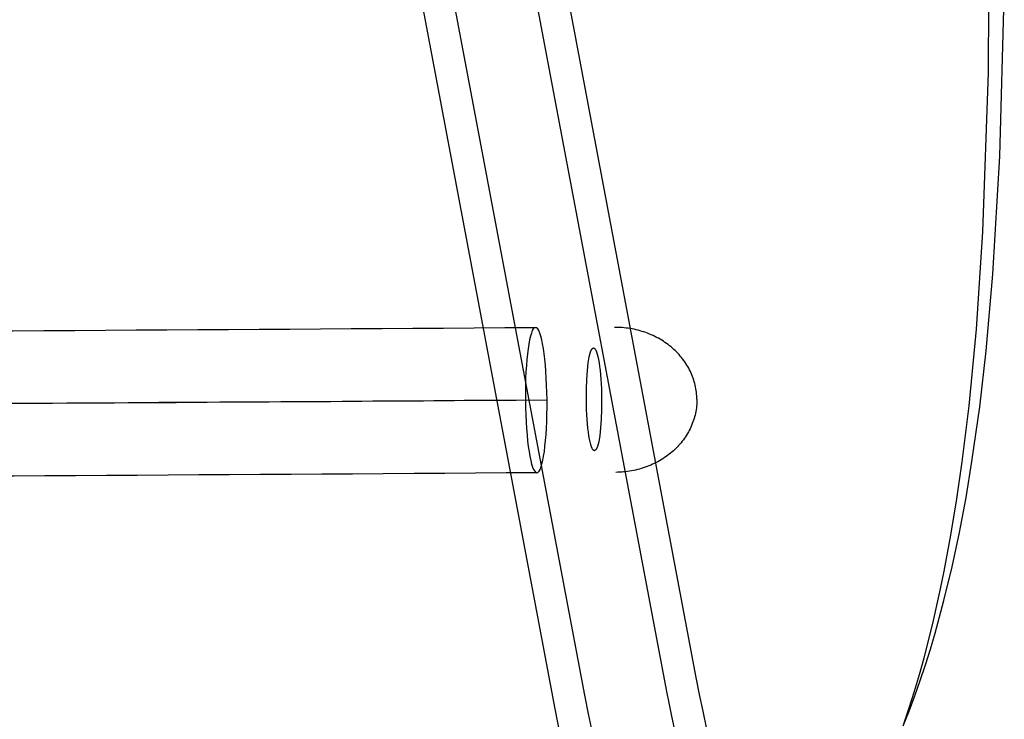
# Model space of a CAD drawing. Extents: x 2585 to 3160, y 2666 to 3200.
# Tile 187 of 256: x 3013 to 3108, y 2732 to 2799. Entities that reach past the tile are written whole.
import ezdxf

# ---------------------------------------------------------------- set-up
doc = ezdxf.new("R2010")
doc.units = 0
doc.layers.add('CAPA_01', color=12, linetype='CONTINUOUS')
doc.layers.add('PP', color=51, linetype='CONTINUOUS')

msp = doc.modelspace()

# ---------------------------------------------------------------- linework, layer by layer
at = {"layer": 'CAPA_01'}
for points in [[(3098.129141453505, 2731.231695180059, 447.4675605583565), (3098.646652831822, 2732.786769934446, 447.6976273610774), (3099.14559326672, 2734.380749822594, 447.9148660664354), (3099.618650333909, 2735.987032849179, 448.1156354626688), (3100.06749418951, 2737.605641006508, 448.3003133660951), (3100.902326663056, 2740.897688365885, 448.6251113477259), (3101.659509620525, 2744.262141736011, 448.8925202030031), (3102.009474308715, 2745.964537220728, 449.0050354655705), (3102.660057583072, 2749.433076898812, 449.1908926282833), (3103.239236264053, 2752.93054424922, 449.3244043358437), (3103.759768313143, 2756.503323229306, 449.4113556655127), (3104.427332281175, 2761.927752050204, 449.4610977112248), (3105.128826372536, 2769.308563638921, 449.4002074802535), (3105.744095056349, 2778.734992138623, 449.1746651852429), (3106.284112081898, 2794.096567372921, 448.6211108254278), (3106.405067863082, 2821.430921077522, 447.2622905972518)], [(3098.054532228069, 2731.035147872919, 438.5500057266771), (3098.627255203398, 2732.464667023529, 438.7822283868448), (3099.173386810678, 2733.914764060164, 439.0003532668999), (3099.701605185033, 2735.406009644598, 439.207242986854), (3100.20403279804, 2736.913348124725, 439.3992757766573), (3100.682311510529, 2738.437182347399, 439.5767961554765), (3101.137831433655, 2739.977827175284, 439.7401978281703), (3101.993270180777, 2743.139372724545, 440.028551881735), (3102.772088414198, 2746.380057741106, 440.2643367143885), (3103.481334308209, 2749.707062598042, 440.4499407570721), (3104.11775791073, 2753.078781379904, 440.585861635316), (3104.694561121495, 2756.540134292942, 440.6772363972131), (3105.442909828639, 2761.824866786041, 440.7361018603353), (3106.06360679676, 2767.230421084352, 440.7130473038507), (3106.710698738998, 2774.625599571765, 440.5799505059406), (3107.371496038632, 2786.01130506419, 440.2402172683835), (3107.813672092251, 2801.427020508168, 439.6139894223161)]]:
    msp.add_polyline3d(points, dxfattribs=at)
at = {"layer": 'PP'}
for p, q in [((3031.902060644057, 2980.729196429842, 411.5720244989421), (3078.054229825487, 2735.701696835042, 430.9985570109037)), ((3029.052723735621, 2979.379351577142, 400.9819521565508), (3075.20489283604, 2734.351852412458, 420.4084846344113)), ((3021.144268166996, 2979.038055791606, 414.5393629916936), (3067.296437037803, 2734.010557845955, 433.9658953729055)), ((3018.294931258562, 2977.688210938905, 403.9492906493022), (3064.447100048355, 2732.660713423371, 423.3758229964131))]:
    msp.add_line(p, q, dxfattribs=at)
at = {"layer": 'PP', "extrusion": (-0.1157254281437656, 6.980612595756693e-14, 0.993281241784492)}
msp.add_lwpolyline([(-2762.559618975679, 3098.969459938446), (-2762.727395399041, 3098.965582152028), (-2762.895794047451, 3098.957094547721), (-2763.064670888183, 3098.943944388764), (-2763.233878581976, 3098.926086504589), (-2763.403266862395, 3098.903483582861), (-2763.572682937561, 3098.876106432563), (-2763.741971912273, 3098.843934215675), (-2763.910977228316, 3098.806954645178), (-2764.079541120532, 3098.76516414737), (-2764.247505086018, 3098.718567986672), (-2764.414710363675, 3098.667180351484), (-2764.580998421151, 3098.611024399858), (-2764.746211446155, 3098.550132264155), (-2764.910192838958, 3098.484545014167), (-2765.072787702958, 3098.414312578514), (-2765.233843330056, 3098.339493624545), (-2765.393209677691, 3098.260155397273), (-2765.550739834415, 3098.176373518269), (-2765.706290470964, 3098.088231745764), (-2765.859722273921, 3097.995821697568), (-2766.010900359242, 3097.899242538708), (-2766.159694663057, 3097.798600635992), (-2766.305980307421, 3097.694009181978), (-2766.449637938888, 3097.585587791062), (-2766.590554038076, 3097.47346207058), (-2766.728621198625, 3097.357763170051), (-2766.863738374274, 3097.238627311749), (-2766.995811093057, 3097.116195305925), (-2767.124751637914, 3096.990612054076), (-2767.250479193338, 3096.862026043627), (-2767.372919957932, 3096.730588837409), (-2767.492007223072, 3096.596454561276), (-2767.608226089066, 3096.459120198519), (-2767.722011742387, 3096.318027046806), (-2767.833229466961, 3096.173253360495), (-2767.94174692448, 3096.024885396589), (-2768.047434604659, 3095.873017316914), (-2768.150166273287, 3095.71775105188), (-2768.249819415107, 3095.559196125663), (-2768.346275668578, 3095.397469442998), (-2768.439421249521, 3095.232695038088), (-2768.529147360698, 3095.065003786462), (-2768.615350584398, 3094.894533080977), (-2768.697933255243, 3094.721426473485), (-2768.776803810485, 3094.545833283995), (-2768.851877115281, 3094.36790817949), (-2768.923074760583, 3094.187810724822), (-2768.990325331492, 3094.005704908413), (-2769.053564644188, 3093.821758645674), (-2769.112735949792, 3093.636143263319), (-2769.167790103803, 3093.449032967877), (-2769.218685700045, 3093.260604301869), (-2769.265389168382, 3093.071035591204), (-2769.30787483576, 3092.880506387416), (-2769.346124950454, 3092.689196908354), (-2769.38012966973, 3092.497287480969), (-2769.409887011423, 3092.304957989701), (-2769.435402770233, 3092.112387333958), (-2769.456690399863, 3091.919752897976), (-2769.473770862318, 3091.727230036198), (-2769.486672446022, 3091.53499157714), (-2769.495430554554, 3091.343207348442), (-2769.500087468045, 3091.152043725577), (-2769.500692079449, 3090.961663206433)], dxfattribs=at)
at = {"layer": 'PP', "extrusion": (-0.007310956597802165, 0.999972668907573, -0.001100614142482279)}
msp.add_lwpolyline([(-3090.64992789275, 426.9898654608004), (-3090.622619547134, 427.1559481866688), (-3090.590640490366, 427.3221487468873), (-3090.553958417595, 427.4883184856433), (-3090.512549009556, 427.6543062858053), (-3090.466396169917, 427.819958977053), (-3090.415492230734, 427.9851217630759), (-3090.359838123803, 428.1496386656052), (-3090.299443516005, 428.3133529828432), (-3090.234326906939, 428.4761077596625), (-3090.16451568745, 428.6377462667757), (-3090.090046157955, 428.7981124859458), (-3090.010963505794, 428.9570515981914), (-3089.927321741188, 429.1144104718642), (-3089.839183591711, 429.2700381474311), (-3089.746620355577, 429.4237863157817), (-3089.64971171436, 429.5755097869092), (-3089.548545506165, 429.7250669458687), (-3089.443217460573, 429.8723201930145), (-3089.333830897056, 430.0171363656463), (-3089.220496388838, 430.1593871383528), (-3089.103331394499, 430.2989493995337), (-3088.982459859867, 430.4357056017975), (-3088.858011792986, 430.5695440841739), (-3088.730122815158, 430.7003593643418), (-3088.598933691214, 430.8280523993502), (-3088.464589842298, 430.9525308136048), (-3088.327240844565, 431.0737090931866), (-3088.187039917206, 431.191508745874), (-3088.044143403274, 431.3058584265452), (-3087.898710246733, 431.4166940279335), (-3087.750901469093, 431.523958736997), (-3087.600879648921, 431.6276030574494), (-3087.448076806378, 431.7280538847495), (-3087.291876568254, 431.8256825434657), (-3087.1323755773, 431.9203638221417), (-3086.969678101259, 432.0119757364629), (-3086.803895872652, 432.1003999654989), (-3086.635147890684, 432.1855222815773), (-3086.463560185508, 432.2672329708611), (-3086.28926554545, 432.3454272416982), (-3086.112403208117, 432.4200056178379), (-3085.93311851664, 432.4908743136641), (-3085.751562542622, 432.5579455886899), (-3085.567891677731, 432.6211380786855), (-3085.382267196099, 432.6803771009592), (-3085.194854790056, 432.7355949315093), (-3085.005824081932, 432.7867310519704), (-3084.81534811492, 432.8337323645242), (-3084.623602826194, 432.8765533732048), (-3084.430766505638, 432.915156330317), (-3084.237019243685, 432.9495113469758), (-3084.042542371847, 432.9795964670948), (-3083.847517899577, 433.0053977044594), (-3083.652127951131, 433.026909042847), (-3083.456554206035, 433.0441323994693), (-3083.260977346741, 433.057077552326), (-3083.065576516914, 433.0657620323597), (-3082.87052879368, 433.0702109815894), (-3082.676008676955, 433.0704569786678), (-3082.482187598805, 433.0665398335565), (-3082.289233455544, 433.0585063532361), (-3082.097310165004, 433.0464100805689), (-3081.906577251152, 433.0303110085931), (-3081.717189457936, 433.0102752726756)], dxfattribs=at)
at = {"layer": 'PP', "extrusion": (-0.1157254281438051, -1.277705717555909e-14, 0.9932812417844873)}
msp.add_lwpolyline([(-2762.559618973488, 3098.969459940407), (-2762.391808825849, 3098.968773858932), (-2762.22330841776, 3098.963490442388), (-2762.054260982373, 3098.953554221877), (-2761.88481317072, 3098.938917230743), (-2761.71511467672, 3098.91953930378), (-2761.545317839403, 3098.895388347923), (-2761.375577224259, 3098.866440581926), (-2761.206049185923, 3098.832680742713), (-2761.036891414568, 3098.794102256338), (-2760.868262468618, 3098.750707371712), (-2760.70032129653, 3098.702507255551), (-2760.533226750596, 3098.649522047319), (-2760.367137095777, 3098.591780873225), (-2760.202209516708, 3098.529321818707), (-2760.038599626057, 3098.46219185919), (-2759.876460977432, 3098.390446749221), (-2759.715944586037, 3098.314150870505), (-2759.557198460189, 3098.233377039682), (-2759.400367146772, 3098.148206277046), (-2759.245591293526, 3098.058727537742), (-2759.093007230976, 3097.965037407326), (-2758.942746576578, 3097.8672397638), (-2758.79493586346, 3097.765445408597), (-2758.649696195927, 3097.659771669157), (-2758.507142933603, 3097.550341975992), (-2758.367385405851, 3097.437285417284), (-2758.230526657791, 3097.32073627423), (-2758.096663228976, 3097.200833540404), (-2757.965884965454, 3097.077720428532), (-2757.838274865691, 3096.951543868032), (-2757.713908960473, 3096.822453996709), (-2757.592856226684, 3096.690603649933), (-2757.47462419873, 3096.555499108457), (-2757.358769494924, 3096.416590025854), (-2757.245427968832, 3096.27395208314), (-2757.134733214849, 3096.127669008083), (-2757.026816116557, 3095.977832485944), (-2756.921804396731, 3095.824542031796), (-2756.819822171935, 3095.667904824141), (-2756.720989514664, 3095.508035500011), (-2756.625422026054, 3095.345055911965), (-2756.533230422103, 3095.179094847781), (-2756.444520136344, 3095.010287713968), (-2756.359390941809, 3094.838776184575), (-2756.277936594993, 3094.664707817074), (-2756.200244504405, 3094.488235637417), (-2756.126395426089, 3094.309517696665), (-2756.056463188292, 3094.12871660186), (-2755.990514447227, 3093.945999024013), (-2755.928608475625, 3093.76153518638), (-2755.870796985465, 3093.575498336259), (-2755.817123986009, 3093.388064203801), (-2755.767625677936, 3093.199410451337), (-2755.722330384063, 3093.009716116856), (-2755.681258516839, 3092.819161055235), (-2755.644422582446, 3092.627925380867), (-2755.611827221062, 3092.436188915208), (-2755.583469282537, 3092.24413064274), (-2755.559337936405, 3092.05192817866), (-2755.539414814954, 3091.85975725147), (-2755.523674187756, 3091.667791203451), (-2755.512083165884, 3091.476200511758), (-2755.504601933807, 3091.285152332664), (-2755.501184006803, 3091.094810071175)], dxfattribs=at)
at = {"layer": 'PP', "extrusion": (-0.007310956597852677, 0.9999726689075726, -0.001100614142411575)}
msp.add_lwpolyline([(-3090.649927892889, 426.9898654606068), (-3090.672702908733, 426.8232545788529), (-3090.691003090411, 426.6554603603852), (-3090.704753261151, 426.4866189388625), (-3090.713885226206, 426.3168706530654), (-3090.718338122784, 426.1463597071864), (-3090.718058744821, 425.9752338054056), (-3090.713001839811, 425.803643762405), (-3090.703130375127, 425.6317430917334), (-3090.68841577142, 425.4596875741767), (-3090.668838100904, 425.2876348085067), (-3090.644386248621, 425.1157437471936), (-3090.61505803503, 424.9441742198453), (-3090.580860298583, 424.7730864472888), (-3090.541808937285, 424.6026405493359), (-3090.497928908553, 424.4329960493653), (-3090.449254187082, 424.264311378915), (-3090.395827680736, 424.0967433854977), (-3090.337701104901, 423.9304468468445), (-3090.274934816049, 423.7655739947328), (-3090.207597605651, 423.6022740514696), (-3090.135766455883, 423.4406927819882), (-3090.059526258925, 423.2809720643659), (-3089.978969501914, 423.1232494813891), (-3089.894195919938, 422.9676579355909), (-3089.805312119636, 422.8143252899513), (-3089.71243117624, 422.6633740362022), (-3089.61567220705, 422.5149209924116), (-3089.51515992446, 422.3690770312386), (-3089.411024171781, 422.2259468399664), (-3089.303399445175, 422.0856287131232), (-3089.192424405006, 421.9482143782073), (-3089.078241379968, 421.8137888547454), (-3088.960428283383, 421.6818098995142), (-3088.83849986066, 421.5517778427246), (-3088.712512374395, 421.4238357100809), (-3088.5825304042, 421.2981251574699), (-3088.448626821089, 421.1747860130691), (-3088.310882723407, 421.0539558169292), (-3088.169387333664, 420.935769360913), (-3088.024237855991, 420.8203582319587), (-3087.875539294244, 420.7078503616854), (-3087.723404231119, 420.5983695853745), (-3087.567952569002, 420.4920352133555), (-3087.4093112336, 420.3889616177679), (-3087.247613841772, 420.2892578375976), (-3087.083000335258, 420.1930272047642), (-3086.915616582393, 420.1003669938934), (-3086.745613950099, 420.011368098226), (-3086.573148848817, 419.9261147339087), (-3086.398382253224, 419.8446841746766), (-3086.221479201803, 419.7671465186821), (-3086.042608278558, 419.6935644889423), (-3085.861941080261, 419.6239932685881), (-3085.679651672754, 419.5584803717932), (-3085.495916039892, 419.497065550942), (-3085.31091152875, 419.4397807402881), (-3085.124816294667, 419.3866500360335), (-3084.937808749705, 419.3376897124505), (-3084.750067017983, 419.2929082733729), (-3084.561768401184, 419.252306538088), (-3084.373088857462, 419.2158777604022), (-3084.184202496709, 419.183607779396), (-3083.99528109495, 419.1554752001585), (-3083.806493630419, 419.1314516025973)], dxfattribs=at)
at = {"layer": 'PP', "extrusion": (-0.1757319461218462, 0.9813585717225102, -0.07780512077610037)}
msp.add_lwpolyline([(-3501.184182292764, 599.9735380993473), (-3501.030552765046, 599.8870089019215), (-3500.87757829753, 599.7963499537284), (-3500.725411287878, 599.7015301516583), (-3500.574208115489, 599.6025246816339), (-3500.424128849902, 599.4993153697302), (-3500.275336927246, 599.3918910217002), (-3500.127998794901, 599.2802477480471), (-3499.982283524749, 599.1643892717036), (-3499.838362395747, 599.0443272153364), (-3499.696408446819, 598.9200813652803), (-3499.556596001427, 598.7916799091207), (-3499.419100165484, 598.6591596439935), (-3499.284096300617, 598.5225661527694), (-3499.151759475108, 598.3819539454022), (-3499.022263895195, 598.2373865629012), (-3498.895782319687, 598.0889366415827), (-3498.772485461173, 597.9366859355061), (-3498.652541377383, 597.78072529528), (-3498.536114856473, 597.6211546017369), (-3498.423366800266, 597.4580826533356), (-3498.314453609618, 597.2916270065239), (-3498.20952657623, 597.1219137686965), (-3498.108731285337, 596.9490773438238), (-3498.012207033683, 596.7732601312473), (-3497.920086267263, 596.5946121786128), (-3497.83249404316, 596.4132907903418), (-3497.749547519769, 596.2294600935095), (-3497.671355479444, 596.0432905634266), (-3497.598017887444, 595.854958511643), (-3497.529625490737, 595.6646455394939), (-3497.466259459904, 595.4725379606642), (-3497.407991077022, 595.2788261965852), (-3497.354881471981, 595.0837041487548), (-3497.306981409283, 594.8873685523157), (-3497.264331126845, 594.6900183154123), (-3497.226960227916, 594.491853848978), (-3497.194887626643, 594.2930763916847), (-3497.168121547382, 594.0938873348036), (-3497.146659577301, 593.8944875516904), (-3497.13048877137, 593.6950767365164), (-3497.119585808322, 593.4958527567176), (-3497.113917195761, 593.2970110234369), (-3497.11343952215, 593.0987438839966), (-3497.118099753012, 592.9012400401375), (-3497.127835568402, 592.7046839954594), (-3497.142575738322, 592.5092555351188), (-3497.162240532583, 592.315129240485), (-3497.186742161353, 592.1224740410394), (-3497.215985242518, 591.9314528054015), (-3497.249867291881, 591.7422219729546), (-3497.288279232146, 591.5549312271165), (-3497.331105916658, 591.3697232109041), (-3497.378226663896, 591.1867332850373), (-3497.429515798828, 591.0060893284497), (-3497.48484319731, 590.8279115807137), (-3497.544074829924, 590.6523125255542), (-3497.607073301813, 590.479396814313), (-3497.673698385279, 590.3092612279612), (-3497.743807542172, 590.1419946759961), (-3497.817256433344, 589.9776782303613), (-3497.893899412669, 589.8163851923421), (-3497.973590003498, 589.6581811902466), (-3498.056181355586, 589.5031243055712), (-3498.141526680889, 589.3512652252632), (-3498.230303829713, 589.201289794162), (-3498.323312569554, 589.0519507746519), (-3498.420584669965, 588.9033968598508), (-3498.52214545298, 588.7557806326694), (-3498.628013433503, 588.6092582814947), (-3498.738199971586, 588.4639892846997), (-3498.852708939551, 588.3201360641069), (-3498.971536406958, 588.1778636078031), (-3499.094670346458, 588.0373390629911), (-3499.222090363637, 587.8987312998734), (-3499.353767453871, 587.7622104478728), (-3499.489663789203, 587.6279474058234), (-3499.629732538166, 587.4961133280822), (-3499.773917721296, 587.3668790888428), (-3499.922154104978, 587.2404147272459), (-3500.074367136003, 587.1168888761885), (-3500.23047291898, 586.9964681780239), (-3500.390378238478, 586.8793166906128), (-3500.553980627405, 586.7655952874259), (-3500.72116848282, 586.6554610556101), (-3500.89182122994, 586.5490666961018), (-3501.065809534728, 586.4465599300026), (-3501.242995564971, 586.348082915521), (-3501.423233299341, 586.253771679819), (-3501.606368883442, 586.1637555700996), (-3501.792241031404, 586.0781567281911), (-3501.980681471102, 585.9970895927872), (-3502.171515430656, 585.9206604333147), (-3502.3645621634, 585.8489669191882), (-3502.559635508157, 585.7820977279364), (-3502.75654448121, 585.7201321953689), (-3502.955093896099, 585.663140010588), (-3503.155085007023, 585.6111809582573), (-3503.356316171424, 585.5643047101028), (-3503.558583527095, 585.5225506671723), (-3503.761681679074, 585.4859478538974), (-3503.965404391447, 585.4545148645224), (-3504.169545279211, 585.4282598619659), (-3504.373898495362, 585.4071806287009), (-3504.578259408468, 585.3912646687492), (-3504.782425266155, 585.3804893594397), (-3504.986195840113, 585.374822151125), (-3505.189374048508, 585.3742208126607), (-3505.391766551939, 585.3786337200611), (-3505.593184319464, 585.3880001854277), (-3505.793443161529, 585.402250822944), (-3505.992364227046, 585.421307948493), (-3506.189774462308, 585.4450860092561), (-3506.385507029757, 585.4734920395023), (-3506.579401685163, 585.5064261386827), (-3506.771305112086, 585.5437819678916), (-3506.961071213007, 585.5854472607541), (-3507.148561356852, 585.6313043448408), (-3507.33364458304, 585.6812306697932), (-3507.516197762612, 585.7350993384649), (-3507.696105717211, 585.7927796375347), (-3507.873261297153, 585.8541375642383), (-3508.047565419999, 585.9190363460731), (-3508.218927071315, 585.9873369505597), (-3508.387263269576, 586.0588985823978), (-3508.552498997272, 586.1335791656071), (-3508.714567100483, 586.2112358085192), (-3508.873408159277, 586.2917252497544), (-3509.028970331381, 586.3749042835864), (-3509.182599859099, 586.4614334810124), (-3509.335574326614, 586.552092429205), (-3509.487741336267, 586.6469122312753), (-3509.638944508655, 586.7459177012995), (-3509.789023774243, 586.8491270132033), (-3509.937815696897, 586.9565513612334), (-3510.085153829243, 587.0681946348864), (-3510.230869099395, 587.18405311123), (-3510.374790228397, 587.3041151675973), (-3510.516744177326, 587.4283610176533), (-3510.656556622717, 587.5567624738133), (-3510.794052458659, 587.6892827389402), (-3510.929056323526, 587.8258762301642), (-3511.061393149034, 587.9664884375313), (-3511.190888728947, 588.1110558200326), (-3511.317370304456, 588.2595057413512), (-3511.440667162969, 588.4117564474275), (-3511.56061124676, 588.5677170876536), (-3511.67703776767, 588.7272877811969), (-3511.789785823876, 588.8903597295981), (-3511.898699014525, 589.0568153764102), (-3512.003626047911, 589.2265286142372), (-3512.104421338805, 589.3993650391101), (-3512.200945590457, 589.5751822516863), (-3512.293066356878, 589.7538302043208), (-3512.38065858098, 589.935151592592), (-3512.463605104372, 590.1189822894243), (-3512.541797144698, 590.3051518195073), (-3512.615134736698, 590.4934838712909), (-3512.683527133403, 590.68379684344), (-3512.746893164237, 590.8759044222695), (-3512.805161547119, 591.0696161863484), (-3512.858271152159, 591.2647382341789), (-3512.906171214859, 591.4610738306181), (-3512.948821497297, 591.6584240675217), (-3512.986192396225, 591.8565885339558), (-3513.018264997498, 592.055365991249), (-3513.045031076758, 592.2545550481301), (-3513.066493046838, 592.4539548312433), (-3513.08266385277, 592.6533656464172), (-3513.093566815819, 592.8525896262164), (-3513.099235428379, 593.0514313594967), (-3513.099713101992, 593.2496984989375), (-3513.095052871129, 593.4472023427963), (-3513.085317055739, 593.6437583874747), (-3513.070576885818, 593.8391868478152), (-3513.050912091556, 594.0333131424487), (-3513.026410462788, 594.2259683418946), (-3512.997167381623, 594.4169895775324), (-3512.963285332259, 594.6062204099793), (-3512.924873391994, 594.7935111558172), (-3512.882046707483, 594.9787191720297), (-3512.834925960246, 595.1617090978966), (-3512.783636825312, 595.3423530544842), (-3512.728309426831, 595.5205308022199), (-3512.669077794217, 595.6961298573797), (-3512.606079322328, 595.8690455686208), (-3512.539454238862, 596.0391811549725), (-3512.469345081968, 596.2064477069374), (-3512.395896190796, 596.3707641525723), (-3512.319253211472, 596.5320571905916), (-3512.239562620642, 596.690261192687), (-3512.156971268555, 596.8453180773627), (-3512.071625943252, 596.9971771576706), (-3511.982848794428, 597.1471525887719), (-3511.889840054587, 597.2964916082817), (-3511.792567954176, 597.4450455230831), (-3511.69100717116, 597.5926617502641), (-3511.585139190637, 597.7391841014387), (-3511.474952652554, 597.8844530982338), (-3511.360443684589, 598.0283063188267), (-3511.241616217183, 598.1705787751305), (-3511.118482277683, 598.3111033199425), (-3510.991062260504, 598.4497110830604), (-3510.859385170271, 598.586231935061), (-3510.723488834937, 598.7204949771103), (-3510.583420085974, 598.8523290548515), (-3510.439234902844, 598.981563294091), (-3510.290998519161, 599.1080276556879), (-3510.138785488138, 599.2315535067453), (-3509.98267970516, 599.3519742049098), (-3509.822774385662, 599.469125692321), (-3509.659171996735, 599.5828470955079), (-3509.491984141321, 599.6929813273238), (-3509.321331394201, 599.7993756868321), (-3509.147343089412, 599.9018824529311), (-3508.97015705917, 600.000359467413), (-3508.789919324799, 600.0946707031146), (-3508.606783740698, 600.1846868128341), (-3508.420911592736, 600.2702856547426), (-3508.232471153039, 600.3513527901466), (-3508.041637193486, 600.4277819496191), (-3507.848590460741, 600.4994754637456), (-3507.653517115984, 600.5663446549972), (-3507.45660814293, 600.6283101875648), (-3507.258058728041, 600.6853023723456), (-3507.058067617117, 600.7372614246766), (-3506.856836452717, 600.7841376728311), (-3506.654569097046, 600.8258917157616), (-3506.451470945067, 600.8624945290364), (-3506.247748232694, 600.8939275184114), (-3506.043607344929, 600.9201825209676), (-3505.839254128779, 600.9412617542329), (-3505.634893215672, 600.9571777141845), (-3505.430727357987, 600.9679530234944), (-3505.226956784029, 600.9736202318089), (-3505.023778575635, 600.9742215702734), (-3504.821386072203, 600.9698086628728), (-3504.619968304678, 600.9604421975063), (-3504.419709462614, 600.9461915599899), (-3504.220788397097, 600.9271344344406), (-3504.023378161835, 600.9033563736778), (-3503.827645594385, 600.8749503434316), (-3503.633750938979, 600.842016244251), (-3503.441847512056, 600.8046604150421), (-3503.252081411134, 600.7629951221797), (-3503.064591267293, 600.7171380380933), (-3502.879508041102, 600.6672117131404), (-3502.696954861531, 600.6133430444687), (-3502.517046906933, 600.5556627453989), (-3502.339891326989, 600.4943048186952), (-3502.165587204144, 600.4294060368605), (-3501.994225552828, 600.3611054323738), (-3501.825889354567, 600.2895438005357), (-3501.660653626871, 600.2148632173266), (-3501.498585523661, 600.1372065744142), (-3501.339744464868, 600.0567171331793)], close=True, dxfattribs=at)
at = {"layer": 'PP', "extrusion": (-0.9888127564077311, -0.009505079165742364, -0.1488589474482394)}
msp.add_circle((-2732.917066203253, -41.49219197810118, -3117.617946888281), 7.017623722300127, dxfattribs=at)
at = {"layer": 'PP', "extrusion": (0.9888127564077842, 0.009505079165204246, 0.1488589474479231)}
msp.add_circle((2732.934910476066, -41.67993429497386, 3123.230241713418), 4.962211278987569, dxfattribs=at)
at = {"layer": 'PP', "extrusion": (-6.161202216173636e-10, -0.9979676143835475, 0.06372315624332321)}
msp.add_arc((2872.449732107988, 2229.753012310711, -2736.914066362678), 1642.127960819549, 263.3512192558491, 276.6488172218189, dxfattribs=at)
at = {"layer": 'PP', "extrusion": (-6.1612081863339e-10, -0.9979676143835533, 0.06372315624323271)}
msp.add_arc((2872.44973210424, 2231.913544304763, -2730.370248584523), 1651.716712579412, 263.3511987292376, 276.6488377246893, dxfattribs=at)
at = {"layer": 'PP', "extrusion": (-5.681810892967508e-10, -0.9979676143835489, 0.0637231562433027)}
msp.add_arc((2872.449732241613, 2227.849712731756, -2729.485846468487), 1633.680843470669, 263.3512375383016, 276.6487989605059, dxfattribs=at)
at = {"layer": 'PP', "extrusion": (-6.161220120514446e-10, -0.9979676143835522, 0.06372315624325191)}
msp.add_arc((2872.449732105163, 2230.01024470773, -2722.942028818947), 1643.269595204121, 263.3512167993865, 276.6488196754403, dxfattribs=at)
at = {"layer": 'PP', "extrusion": (0.977069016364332, 0.2020360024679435, 0.06721302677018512)}
msp.add_arc((2053.211943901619, 157.6272232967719, 3589.150370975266), 32.66177363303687, 85.56019454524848, 174.6198199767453, dxfattribs=at)
at = {"layer": 'PP', "extrusion": (0.9770714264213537, 0.2020269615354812, 0.06720516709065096)}
msp.add_arc((2053.277312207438, 157.6834193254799, 3585.361250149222), 22.24595435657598, 85.48421262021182, 174.619832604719, dxfattribs=at)
at = {"layer": 'PP', "extrusion": (0.9770719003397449, 0.2020251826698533, 0.06720362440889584)}
msp.add_arc((2053.357650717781, 157.6911479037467, 3578.472222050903), 36.3463326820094, 85.35270764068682, 174.6196842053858, dxfattribs=at)
at = {"layer": 'PP', "extrusion": (0.9770751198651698, 0.2020130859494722, 0.06719317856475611)}
msp.add_arc((2053.43439316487, 157.7568767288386, 3574.676208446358), 25.93078342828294, 85.20477621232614, 174.6195864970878, dxfattribs=at)

doc.saveas('drawing.dxf')
